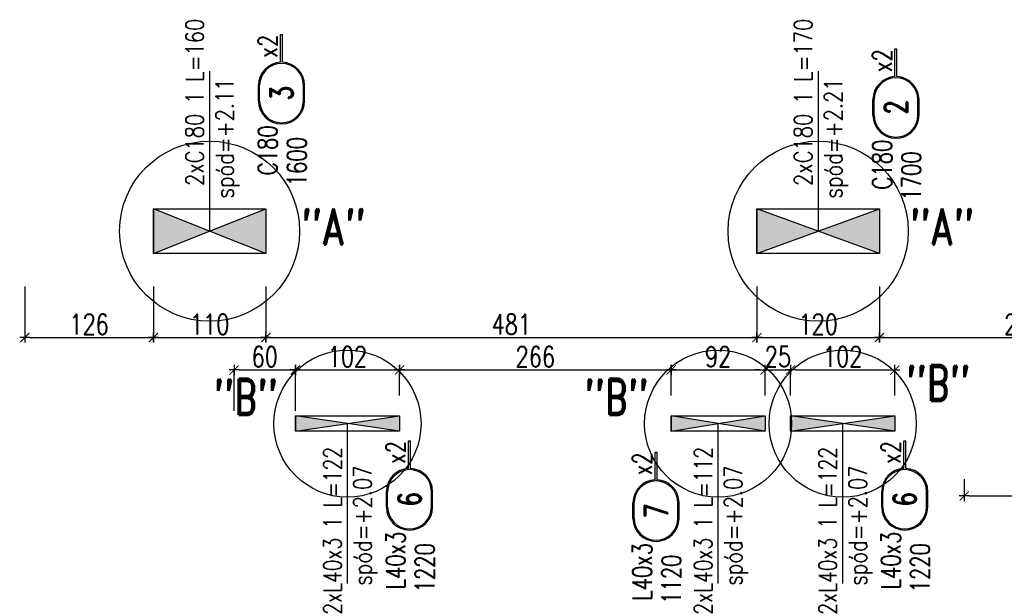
# Model space of a CAD drawing. Header units: millimetres. Extents: x 136919 to 160325, y -19528 to -8134.
# Tile 10 of 22: x 141996 to 142960, y -10537 to -9972. Entities that reach past the tile are written whole.
import ezdxf
from ezdxf.enums import TextEntityAlignment as Align

# ---------------------------------------------------------------- set-up
doc = ezdxf.new("R2010")
doc.units = ezdxf.units.MM
doc.header["$LTSCALE"] = 0.1
for name, color, linetype in [('tkd_detale', 61, 'Continuous'), ('tkd_nadproże_opis', 7, 'Continuous'), ('tkd_otwory_SC', 33, 'Continuous'), ('tkd_solid_ot_SC', 253, 'Continuous'), ('tkd_stal_opis', 33, 'Continuous'), ('tkd_wym', 1, 'Continuous'), ('tkd_zliczacz', 8, 'Continuous')]:
    doc.layers.add(name, color=color, linetype=linetype)
doc.styles.add('TKD_1TXT', font='simplex.shx', dxfattribs={"width": 0.75, "height": 0.25})
doc.styles.add('TKD_2TXT', font='romand.shx', dxfattribs={"width": 0.75, "height": 0.25})
doc.styles.add('TKD_stal', font='simplex.shx', dxfattribs={"width": 0.75, "height": 0.25, "bigfont": 'bigfont.shx'})
doc.styles.add('tkd_txt0', font='simplex.shx', dxfattribs={"width": 0.75})
doc.styles.add('TXT25', font='simplex.shx', dxfattribs={"width": 0.8})
doc.dimstyles.new('tkd_1-100cm[cm]', dxfattribs={"dimtxt": 20, "dimasz": 5, "dimexe": 0, "dimexo": 20, "dimgap": 3, "dimtad": 1, "dimdec": 1, "dimrnd": 0.5, "dimtxsty": 'tkd_txt0', "dimblk": 'tkd_dim_arrow', "dimcen": 2.5, "dimclrd": 1, "dimclrt": 7, "dimadec": 0, "dimazin": 0, "dimtfac": 1, "dimtdec": 1, "dimtix": 1, "dimtmove": 1, "dimatfit": 3, "dimfxl": 50, "dimfxlon": 1, "dimtvp": 0.02, "dimarcsym": 0})

# ---------------------------------------------------------------- blocks, each defined once
blk = doc.blocks.new('tkd_nadproże_opis')
at = {"color": 1}
blk.add_line((2.239, 0), (0, 0), dxfattribs=at)
at = {"color": 7, "style": 'TXT25', "width": 0.8}
blk.add_attdef('%%RS=', text='', height=0.25, dxfattribs=at).set_placement((1.093, 0.186), align=Align.MIDDLE_RIGHT)
blk.add_attdef('+10.00', text='', height=0.25, dxfattribs=at).set_placement((1.154, 0.186), align=Align.MIDDLE_LEFT)
blk = doc.blocks.new('tkd_stal_wykaz_new')
for p, q in [((0.301, 0.301), (0.504, 0.301)), ((0.301, 0.286), (0.504, 0.286)), ((0.806, 0.013), (1.166, 0.013)), ((1.166, 0.013), (1.166, -0.013)), ((0.806, -0.013), (1.166, -0.013)), ((0.301, -0.286), (0.504, -0.286)), ((0.301, -0.301), (0.504, -0.301))]:
    blk.add_line(p, q)
for centre, radius, start, end in [((0.301, 0), 0.301, 90, 270), ((0.301, 0), 0.286, 90, 270), ((0.504, 0), 0.301, 2.3881, 90), ((0.504, 0), 0.286, 270, 90), ((0.504, 0), 0.301, 270, 357.6119)]:
    blk.add_arc(centre, radius, start, end)
at = {"color": 7, "style": 'TKD_stal', "width": 0.75}
for tag, p in [('PROFIL', (-0.019, 0.056)), ('DŁUGOŚĆ', (-0.171, -0.325))]:
    blk.add_attdef(tag, text='', height=0.25, dxfattribs=at).set_placement(p, align=Align.RIGHT)
blk.add_attdef('OPIS_DODATKOWY', (0.866, 0.056), '', height=0.25, dxfattribs=at)
at = {"color": 2, "style": 'TKD_2TXT', "width": 0.75}
blk.add_attdef('1', text='', height=0.3, dxfattribs=at).set_placement((0.403, 0), align=Align.MIDDLE_CENTER)
at = {"color": 6, "style": 'TKD_stal', "width": 0.75}
blk.add_attdef('UWAGI', text='', height=0.175, dxfattribs=at).set_placement((-0.285, -0.569), align=Align.RIGHT)
at = {"color": 7, "style": 'TKD_stal', "width": 0.75, "flags": 1}
for tag, p in [('STAL', (-0.585, -0.925)), ('SZTUK', (-0.628, -1.283)), ('MASA_JEDN', (-0.628, -1.667)), ('POW_MAL', (-0.628, -2.054)), ('KOMENTARZ', (-0.628, -2.387))]:
    blk.add_attdef(tag, text='', height=0.25, dxfattribs=at).set_placement(p, align=Align.CENTER)
blk = doc.blocks.new('tkd_dim_arrow')
for p, q in [((-1, 0), (1, 0)), ((0, -1), (0, 1))]:
    blk.add_line(p, q)
at = {"const_width": 0.2}
blk.add_lwpolyline([(-0.9, -0.9), (0.9, 0.9)], dxfattribs=at)
blk = doc.blocks.new('*D2552')
at = {"layer": 'DEFPOINTS', "color": 0, "transparency": 16777216}
for p in [(142001.07, -10201.1), (142127.07, -10201.1), (142127.07, -10283.25)]:
    blk.add_point(p, dxfattribs=at)
at = {"layer": 'tkd_wym', "color": 0, "lineweight": -2, "transparency": 16777216}
for p, q in [((142001.07, -10233.25), (142001.07, -10283.25)), ((142127.07, -10233.25), (142127.07, -10283.25))]:
    blk.add_line(p, q, dxfattribs=at)
at = {"layer": 'tkd_wym', "color": 1, "lineweight": -2, "transparency": 16777216}
blk.add_line((142006.07, -10283.25), (142122.07, -10283.25), dxfattribs=at)
at = {"layer": 'tkd_wym', "color": 1, "lineweight": -2, "transparency": 16777216, "xscale": 5, "yscale": 5, "zscale": 5, "rotation": 180}
blk.add_blockref('tkd_dim_arrow', (142001.07, -10283.25), dxfattribs=at)
at = {"layer": 'tkd_wym', "color": 1, "lineweight": -2, "transparency": 16777216, "xscale": 5, "yscale": 5, "zscale": 5}
blk.add_blockref('tkd_dim_arrow', (142127.07, -10283.25), dxfattribs=at)
at = {"layer": 'tkd_wym', "color": 7, "transparency": 16777216, "insert": (142064.07, -10270.25), "char_height": 20, "attachment_point": 5, "style": 'tkd_txt0'}
blk.add_mtext('126', dxfattribs=at)
blk = doc.blocks.new('*D2553')
at = {"layer": 'DEFPOINTS', "color": 0, "transparency": 16777216}
for p in [(142127.07, -10201.1), (142237.07, -10201.1), (142237.07, -10283.25)]:
    blk.add_point(p, dxfattribs=at)
at = {"layer": 'tkd_wym', "color": 0, "lineweight": -2, "transparency": 16777216}
for p, q in [((142127.07, -10233.25), (142127.07, -10283.25)), ((142237.07, -10233.25), (142237.07, -10283.25))]:
    blk.add_line(p, q, dxfattribs=at)
at = {"layer": 'tkd_wym', "color": 1, "lineweight": -2, "transparency": 16777216}
blk.add_line((142132.07, -10283.25), (142232.07, -10283.25), dxfattribs=at)
at = {"layer": 'tkd_wym', "color": 1, "lineweight": -2, "transparency": 16777216, "xscale": 5, "yscale": 5, "zscale": 5, "rotation": 180}
blk.add_blockref('tkd_dim_arrow', (142127.07, -10283.25), dxfattribs=at)
at = {"layer": 'tkd_wym', "color": 1, "lineweight": -2, "transparency": 16777216, "xscale": 5, "yscale": 5, "zscale": 5}
blk.add_blockref('tkd_dim_arrow', (142237.07, -10283.25), dxfattribs=at)
at = {"layer": 'tkd_wym', "color": 7, "transparency": 16777216, "insert": (142182.07, -10270.25), "char_height": 20, "attachment_point": 5, "style": 'tkd_txt0'}
blk.add_mtext('110', dxfattribs=at)
blk = doc.blocks.new('*D2554')
at = {"layer": 'DEFPOINTS', "color": 0, "transparency": 16777216}
for p in [(142237.07, -10201.1), (142718.07, -10201.1), (142718.07, -10283.25)]:
    blk.add_point(p, dxfattribs=at)
at = {"layer": 'tkd_wym', "color": 0, "lineweight": -2, "transparency": 16777216}
for p, q in [((142237.07, -10233.25), (142237.07, -10283.25)), ((142718.07, -10233.25), (142718.07, -10283.25))]:
    blk.add_line(p, q, dxfattribs=at)
at = {"layer": 'tkd_wym', "color": 1, "lineweight": -2, "transparency": 16777216}
blk.add_line((142242.07, -10283.25), (142713.07, -10283.25), dxfattribs=at)
at = {"layer": 'tkd_wym', "color": 1, "lineweight": -2, "transparency": 16777216, "xscale": 5, "yscale": 5, "zscale": 5, "rotation": 180}
blk.add_blockref('tkd_dim_arrow', (142237.07, -10283.25), dxfattribs=at)
at = {"layer": 'tkd_wym', "color": 1, "lineweight": -2, "transparency": 16777216, "xscale": 5, "yscale": 5, "zscale": 5}
blk.add_blockref('tkd_dim_arrow', (142718.07, -10283.25), dxfattribs=at)
at = {"layer": 'tkd_wym', "color": 7, "transparency": 16777216, "insert": (142477.57, -10270.25), "char_height": 20, "attachment_point": 5, "style": 'tkd_txt0'}
blk.add_mtext('481', dxfattribs=at)
blk = doc.blocks.new('*D2555')
at = {"layer": 'DEFPOINTS', "color": 0, "transparency": 16777216}
for p in [(142718.07, -10201.1), (142838.07, -10201.1), (142838.07, -10283.25)]:
    blk.add_point(p, dxfattribs=at)
at = {"layer": 'tkd_wym', "color": 0, "lineweight": -2, "transparency": 16777216}
for p, q in [((142718.07, -10233.25), (142718.07, -10283.25)), ((142838.07, -10233.25), (142838.07, -10283.25))]:
    blk.add_line(p, q, dxfattribs=at)
at = {"layer": 'tkd_wym', "color": 1, "lineweight": -2, "transparency": 16777216}
blk.add_line((142723.07, -10283.25), (142833.07, -10283.25), dxfattribs=at)
at = {"layer": 'tkd_wym', "color": 1, "lineweight": -2, "transparency": 16777216, "xscale": 5, "yscale": 5, "zscale": 5, "rotation": 180}
blk.add_blockref('tkd_dim_arrow', (142718.07, -10283.25), dxfattribs=at)
at = {"layer": 'tkd_wym', "color": 1, "lineweight": -2, "transparency": 16777216, "xscale": 5, "yscale": 5, "zscale": 5}
blk.add_blockref('tkd_dim_arrow', (142838.07, -10283.25), dxfattribs=at)
at = {"layer": 'tkd_wym', "color": 7, "transparency": 16777216, "insert": (142778.07, -10270.25), "char_height": 20, "attachment_point": 5, "style": 'tkd_txt0'}
blk.add_mtext('120', dxfattribs=at)
blk = doc.blocks.new('*D2556')
at = {"layer": 'DEFPOINTS', "color": 0, "transparency": 16777216}
for p in [(142838.07, -10201.1), (143121.07, -10201.1), (143121.07, -10283.25)]:
    blk.add_point(p, dxfattribs=at)
at = {"layer": 'tkd_wym', "color": 0, "lineweight": -2, "transparency": 16777216}
for p, q in [((142838.07, -10233.25), (142838.07, -10283.25)), ((143121.07, -10233.25), (143121.07, -10283.25))]:
    blk.add_line(p, q, dxfattribs=at)
at = {"layer": 'tkd_wym', "color": 1, "lineweight": -2, "transparency": 16777216}
blk.add_line((142843.07, -10283.25), (143116.07, -10283.25), dxfattribs=at)
at = {"layer": 'tkd_wym', "color": 1, "lineweight": -2, "transparency": 16777216, "xscale": 5, "yscale": 5, "zscale": 5, "rotation": 180}
blk.add_blockref('tkd_dim_arrow', (142838.07, -10283.25), dxfattribs=at)
at = {"layer": 'tkd_wym', "color": 1, "lineweight": -2, "transparency": 16777216, "xscale": 5, "yscale": 5, "zscale": 5}
blk.add_blockref('tkd_dim_arrow', (143121.07, -10283.25), dxfattribs=at)
at = {"layer": 'tkd_wym', "color": 7, "transparency": 16777216, "insert": (142979.57, -10270.25), "char_height": 20, "attachment_point": 5, "style": 'tkd_txt0'}
blk.add_mtext('283', dxfattribs=at)
blk = doc.blocks.new('*D2563')
at = {"layer": 'DEFPOINTS', "color": 0, "transparency": 16777216}
for p in [(142266.07, -10315.05), (142206.07, -10375.1), (142266.07, -10375.1)]:
    blk.add_point(p, dxfattribs=at)
at = {"layer": 'tkd_wym', "color": 0, "lineweight": -2, "transparency": 16777216}
for p, q in [((142206.07, -10355.1), (142206.07, -10315.05)), ((142266.07, -10355.1), (142266.07, -10315.05))]:
    blk.add_line(p, q, dxfattribs=at)
at = {"layer": 'tkd_wym', "color": 1, "lineweight": -2, "transparency": 16777216}
blk.add_line((142211.07, -10315.05), (142261.07, -10315.05), dxfattribs=at)
at = {"layer": 'tkd_wym', "color": 1, "lineweight": -2, "transparency": 16777216, "xscale": 5, "yscale": 5, "zscale": 5, "rotation": 180}
blk.add_blockref('tkd_dim_arrow', (142206.07, -10315.05), dxfattribs=at)
at = {"layer": 'tkd_wym', "color": 1, "lineweight": -2, "transparency": 16777216, "xscale": 5, "yscale": 5, "zscale": 5}
blk.add_blockref('tkd_dim_arrow', (142266.07, -10315.05), dxfattribs=at)
at = {"layer": 'tkd_wym', "color": 7, "transparency": 16777216, "insert": (142236.07, -10302.05), "char_height": 20, "attachment_point": 5, "style": 'tkd_txt0'}
blk.add_mtext('60', dxfattribs=at)
blk = doc.blocks.new('*D2564')
at = {"layer": 'DEFPOINTS', "color": 0, "transparency": 16777216}
for p in [(142368.07, -10315.05), (142368.07, -10360.1), (142266.07, -10375.1)]:
    blk.add_point(p, dxfattribs=at)
at = {"layer": 'tkd_wym', "color": 0, "lineweight": -2, "transparency": 16777216}
for p, q in [((142266.07, -10355.1), (142266.07, -10315.05)), ((142368.07, -10340.1), (142368.07, -10315.05))]:
    blk.add_line(p, q, dxfattribs=at)
at = {"layer": 'tkd_wym', "color": 1, "lineweight": -2, "transparency": 16777216}
blk.add_line((142271.07, -10315.05), (142363.07, -10315.05), dxfattribs=at)
at = {"layer": 'tkd_wym', "color": 1, "lineweight": -2, "transparency": 16777216, "xscale": 5, "yscale": 5, "zscale": 5, "rotation": 180}
blk.add_blockref('tkd_dim_arrow', (142266.07, -10315.05), dxfattribs=at)
at = {"layer": 'tkd_wym', "color": 1, "lineweight": -2, "transparency": 16777216, "xscale": 5, "yscale": 5, "zscale": 5}
blk.add_blockref('tkd_dim_arrow', (142368.07, -10315.05), dxfattribs=at)
at = {"layer": 'tkd_wym', "color": 7, "transparency": 16777216, "insert": (142317.07, -10302.05), "char_height": 20, "attachment_point": 5, "style": 'tkd_txt0'}
blk.add_mtext('102', dxfattribs=at)
blk = doc.blocks.new('*D2565')
at = {"layer": 'DEFPOINTS', "color": 0, "transparency": 16777216}
for p in [(142634.07, -10315.05), (142368.07, -10360.1), (142634.07, -10360.1)]:
    blk.add_point(p, dxfattribs=at)
at = {"layer": 'tkd_wym', "color": 0, "lineweight": -2, "transparency": 16777216}
for p, q in [((142368.07, -10340.1), (142368.07, -10315.05)), ((142634.07, -10340.1), (142634.07, -10315.05))]:
    blk.add_line(p, q, dxfattribs=at)
at = {"layer": 'tkd_wym', "color": 1, "lineweight": -2, "transparency": 16777216}
blk.add_line((142373.07, -10315.05), (142629.07, -10315.05), dxfattribs=at)
at = {"layer": 'tkd_wym', "color": 1, "lineweight": -2, "transparency": 16777216, "xscale": 5, "yscale": 5, "zscale": 5, "rotation": 180}
blk.add_blockref('tkd_dim_arrow', (142368.07, -10315.05), dxfattribs=at)
at = {"layer": 'tkd_wym', "color": 1, "lineweight": -2, "transparency": 16777216, "xscale": 5, "yscale": 5, "zscale": 5}
blk.add_blockref('tkd_dim_arrow', (142634.07, -10315.05), dxfattribs=at)
at = {"layer": 'tkd_wym', "color": 7, "transparency": 16777216, "insert": (142501.07, -10302.05), "char_height": 20, "attachment_point": 5, "style": 'tkd_txt0'}
blk.add_mtext('266', dxfattribs=at)
blk = doc.blocks.new('*D2566')
at = {"layer": 'DEFPOINTS', "color": 0, "transparency": 16777216}
for p in [(142726.07, -10315.05), (142634.07, -10360.1), (142726.07, -10360.1)]:
    blk.add_point(p, dxfattribs=at)
at = {"layer": 'tkd_wym', "color": 0, "lineweight": -2, "transparency": 16777216}
for p, q in [((142634.07, -10340.1), (142634.07, -10315.05)), ((142726.07, -10340.1), (142726.07, -10315.05))]:
    blk.add_line(p, q, dxfattribs=at)
at = {"layer": 'tkd_wym', "color": 1, "lineweight": -2, "transparency": 16777216}
blk.add_line((142639.07, -10315.05), (142721.07, -10315.05), dxfattribs=at)
at = {"layer": 'tkd_wym', "color": 1, "lineweight": -2, "transparency": 16777216, "xscale": 5, "yscale": 5, "zscale": 5, "rotation": 180}
blk.add_blockref('tkd_dim_arrow', (142634.07, -10315.05), dxfattribs=at)
at = {"layer": 'tkd_wym', "color": 1, "lineweight": -2, "transparency": 16777216, "xscale": 5, "yscale": 5, "zscale": 5}
blk.add_blockref('tkd_dim_arrow', (142726.07, -10315.05), dxfattribs=at)
at = {"layer": 'tkd_wym', "color": 7, "transparency": 16777216, "insert": (142680.07, -10302.05), "char_height": 20, "attachment_point": 5, "style": 'tkd_txt0'}
blk.add_mtext('92', dxfattribs=at)
blk = doc.blocks.new('*D2567')
at = {"layer": 'DEFPOINTS', "color": 0, "transparency": 16777216}
for p in [(142751.07, -10315.05), (142726.07, -10360.1), (142751.07, -10360.1)]:
    blk.add_point(p, dxfattribs=at)
at = {"layer": 'tkd_wym', "color": 1, "lineweight": -2, "transparency": 16777216}
for p, q in [((142721.07, -10315.05), (142716.07, -10315.05)), ((142726.07, -10315.05), (142751.07, -10315.05)), ((142756.07, -10315.05), (142761.07, -10315.05))]:
    blk.add_line(p, q, dxfattribs=at)
at = {"layer": 'tkd_wym', "color": 0, "lineweight": -2, "transparency": 16777216}
for p, q in [((142726.07, -10340.1), (142726.07, -10315.05)), ((142751.07, -10340.1), (142751.07, -10315.05))]:
    blk.add_line(p, q, dxfattribs=at)
at = {"layer": 'tkd_wym', "color": 1, "lineweight": -2, "transparency": 16777216, "xscale": 5, "yscale": 5, "zscale": 5}
blk.add_blockref('tkd_dim_arrow', (142726.07, -10315.05), dxfattribs=at)
at = {"layer": 'tkd_wym', "color": 1, "lineweight": -2, "transparency": 16777216, "xscale": 5, "yscale": 5, "zscale": 5, "rotation": 180}
blk.add_blockref('tkd_dim_arrow', (142751.07, -10315.05), dxfattribs=at)
at = {"layer": 'tkd_wym', "color": 7, "transparency": 16777216, "insert": (142738.57, -10302.05), "char_height": 20, "attachment_point": 5, "style": 'tkd_txt0'}
blk.add_mtext('25', dxfattribs=at)
blk = doc.blocks.new('*D2568')
at = {"layer": 'DEFPOINTS', "color": 0, "transparency": 16777216}
for p in [(142853.07, -10315.05), (142751.07, -10360.1), (142853.07, -10360.1)]:
    blk.add_point(p, dxfattribs=at)
at = {"layer": 'tkd_wym', "color": 0, "lineweight": -2, "transparency": 16777216}
for p, q in [((142751.07, -10340.1), (142751.07, -10315.05)), ((142853.07, -10340.1), (142853.07, -10315.05))]:
    blk.add_line(p, q, dxfattribs=at)
at = {"layer": 'tkd_wym', "color": 1, "lineweight": -2, "transparency": 16777216}
blk.add_line((142756.07, -10315.05), (142848.07, -10315.05), dxfattribs=at)
at = {"layer": 'tkd_wym', "color": 1, "lineweight": -2, "transparency": 16777216, "xscale": 5, "yscale": 5, "zscale": 5, "rotation": 180}
blk.add_blockref('tkd_dim_arrow', (142751.07, -10315.05), dxfattribs=at)
at = {"layer": 'tkd_wym', "color": 1, "lineweight": -2, "transparency": 16777216, "xscale": 5, "yscale": 5, "zscale": 5}
blk.add_blockref('tkd_dim_arrow', (142853.07, -10315.05), dxfattribs=at)
at = {"layer": 'tkd_wym', "color": 7, "transparency": 16777216, "insert": (142802.07, -10302.05), "char_height": 20, "attachment_point": 5, "style": 'tkd_txt0'}
blk.add_mtext('102', dxfattribs=at)
blk = doc.blocks.new('*D2569')
at = {"layer": 'DEFPOINTS', "color": 0, "transparency": 16777216}
for p in [(142921.07, -10402.1), (143144.07, -10402.1), (143144.07, -10438.45)]:
    blk.add_point(p, dxfattribs=at)
at = {"layer": 'tkd_wym', "color": 0, "lineweight": -2, "transparency": 16777216}
for p, q in [((142921.07, -10422.1), (142921.07, -10438.45)), ((143144.07, -10422.1), (143144.07, -10438.45))]:
    blk.add_line(p, q, dxfattribs=at)
at = {"layer": 'tkd_wym', "color": 1, "lineweight": -2, "transparency": 16777216}
blk.add_line((142926.07, -10438.45), (143139.07, -10438.45), dxfattribs=at)
at = {"layer": 'tkd_wym', "color": 1, "lineweight": -2, "transparency": 16777216, "xscale": 5, "yscale": 5, "zscale": 5, "rotation": 180}
blk.add_blockref('tkd_dim_arrow', (142921.07, -10438.45), dxfattribs=at)
at = {"layer": 'tkd_wym', "color": 1, "lineweight": -2, "transparency": 16777216, "xscale": 5, "yscale": 5, "zscale": 5}
blk.add_blockref('tkd_dim_arrow', (143144.07, -10438.45), dxfattribs=at)
at = {"layer": 'tkd_wym', "color": 7, "transparency": 16777216, "insert": (143032.57, -10425.45), "char_height": 20, "attachment_point": 5, "style": 'tkd_txt0'}
blk.add_mtext('223', dxfattribs=at)
blk = doc.blocks.new('tkd_zliczacz')
at = {"color": 2, "style": 'TKD_2TXT', "width": 0.75}
blk.add_attdef('NAZWA', text='', height=0.35, dxfattribs=at).set_placement((0.0333, 0.4633), align=Align.CENTER)
at = {"color": 7, "style": 'TKD_1TXT', "width": 0.75}
blk.add_attdef('UWAGA', text='', height=0.25, dxfattribs=at).set_placement((0.0333, 0.0199), align=Align.CENTER)
at = {"color": 7, "style": 'TKD_1TXT', "width": 0.75, "flags": 1}
blk.add_attdef('SZTUK', text='', height=0.25, dxfattribs=at).set_placement((0.0333, -0.3342), align=Align.CENTER)

msp = doc.modelspace()

# ---------------------------------------------------------------- hatches: boundary and pattern name
at = {"layer": 'tkd_solid_ot_SC'}
h = msp.add_hatch(color=256, dxfattribs=at)
h.dxf.hatch_style = 1
h.paths.add_polyline_path([(142127.07, -10157.1), (142127.07, -10201.1), (142182.07, -10179.1)])
h = msp.add_hatch(color=256, dxfattribs=at)
h.dxf.hatch_style = 1
h.paths.add_polyline_path([(142237.07, -10157.1), (142237.07, -10201.1), (142182.07, -10179.1)])
h = msp.add_hatch(color=256, dxfattribs=at)
h.dxf.hatch_style = 1
h.paths.add_polyline_path([(142718.07, -10157.1), (142718.07, -10201.1), (142778.07, -10179.1)])
h = msp.add_hatch(color=256, dxfattribs=at)
h.dxf.hatch_style = 1
h.paths.add_polyline_path([(142838.07, -10157.1), (142838.07, -10201.1), (142778.07, -10179.1)])
h = msp.add_hatch(color=256, dxfattribs=at)
h.dxf.hatch_style = 1
h.paths.add_polyline_path([(142266.07, -10360.1), (142266.07, -10375.1), (142317.07, -10367.6)])
h = msp.add_hatch(color=256, dxfattribs=at)
h.dxf.hatch_style = 1
h.paths.add_polyline_path([(142368.07, -10360.1), (142368.07, -10375.1), (142317.07, -10367.6)])
h = msp.add_hatch(color=256, dxfattribs=at)
h.dxf.hatch_style = 1
h.paths.add_polyline_path([(142634.07, -10360.1), (142634.07, -10375.1), (142680.07, -10367.6)])
h = msp.add_hatch(color=256, dxfattribs=at)
h.dxf.hatch_style = 1
h.paths.add_polyline_path([(142726.07, -10360.1), (142726.07, -10375.1), (142680.07, -10367.6)])
h = msp.add_hatch(color=256, dxfattribs=at)
h.dxf.hatch_style = 1
h.paths.add_polyline_path([(142751.07, -10360.1), (142751.07, -10375.1), (142802.07, -10367.6)])
h = msp.add_hatch(color=256, dxfattribs=at)
h.dxf.hatch_style = 1
h.paths.add_polyline_path([(142853.07, -10360.1), (142853.07, -10375.1), (142802.07, -10367.6)])

# ---------------------------------------------------------------- linework, layer by layer
at = {"layer": 'tkd_detale'}
for centre, radius in [((142182.07, -10179.1), 88.15), ((142778.07, -10179.1), 88.15), ((142317.07, -10367.6), 72.03), ((142680.07, -10367.6), 72.03), ((142802.07, -10367.6), 72.03)]:
    msp.add_circle(centre, radius, dxfattribs=at)
at = {"layer": 'tkd_otwory_SC'}
for points in [[(142127.07, -10157.1), (142237.07, -10157.1), (142237.07, -10201.1), (142127.07, -10201.1), (142127.07, -10157.1)], [(142127.07, -10157.1), (142127.07, -10201.1), (142182.07, -10179.1), (142127.07, -10157.1)], [(142237.07, -10157.1), (142237.07, -10201.1), (142182.07, -10179.1), (142237.07, -10157.1)], [(142718.07, -10157.1), (142838.07, -10157.1), (142838.07, -10201.1), (142718.07, -10201.1), (142718.07, -10157.1)], [(142718.07, -10157.1), (142718.07, -10201.1), (142778.07, -10179.1), (142718.07, -10157.1)], [(142838.07, -10157.1), (142838.07, -10201.1), (142778.07, -10179.1), (142838.07, -10157.1)], [(142266.07, -10360.1), (142368.07, -10360.1), (142368.07, -10375.1), (142266.07, -10375.1), (142266.07, -10360.1)], [(142266.07, -10360.1), (142266.07, -10375.1), (142317.07, -10367.6), (142266.07, -10360.1)], [(142368.07, -10360.1), (142368.07, -10375.1), (142317.07, -10367.6), (142368.07, -10360.1)], [(142634.07, -10360.1), (142726.07, -10360.1), (142726.07, -10375.1), (142634.07, -10375.1), (142634.07, -10360.1)], [(142634.07, -10360.1), (142634.07, -10375.1), (142680.07, -10367.6), (142634.07, -10360.1)], [(142726.07, -10360.1), (142726.07, -10375.1), (142680.07, -10367.6), (142726.07, -10360.1)], [(142751.07, -10360.1), (142853.07, -10360.1), (142853.07, -10375.1), (142751.07, -10375.1), (142751.07, -10360.1)], [(142751.07, -10360.1), (142751.07, -10375.1), (142802.07, -10367.6), (142751.07, -10360.1)], [(142853.07, -10360.1), (142853.07, -10375.1), (142802.07, -10367.6), (142853.07, -10360.1)]]:
    msp.add_lwpolyline(points, dxfattribs=at)

# ---------------------------------------------------------------- block references
at = {"layer": 'tkd_nadproże_opis'}
ref = msp.add_blockref('tkd_nadproże_opis', (142182.07, -10179.1), dxfattribs=dict(at, xscale=70.00000000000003, yscale=70.00000000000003, zscale=70.00000000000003, rotation=90))
ref.add_attrib('+10.00', 'spód=+2.11', dxfattribs={"layer": '0', "color": 7, "height": 17.5, "rotation": 90, "style": 'TXT25', "width": 0.8}).set_placement((142196.82, -10147.1), align=Align.MIDDLE_LEFT)
ref.add_attrib('%%RS=', '2xC180 1 L=160', dxfattribs={"layer": '0', "color": 7, "height": 17.5, "rotation": 90, "style": 'TXT25', "width": 0.8}).set_placement((142167.38, -9971), align=Align.MIDDLE_RIGHT)
ref = msp.add_blockref('tkd_nadproże_opis', (142778.07, -10179.1), dxfattribs=dict(at, xscale=70.00000000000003, yscale=70.00000000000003, zscale=70.00000000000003, rotation=90))
ref.add_attrib('+10.00', 'spód=+2.21', dxfattribs={"layer": '0', "color": 7, "height": 17.5, "rotation": 90, "style": 'TXT25', "width": 0.8}).set_placement((142792.82, -10147.1), align=Align.MIDDLE_LEFT)
ref.add_attrib('%%RS=', '2xC180 1 L=170', dxfattribs={"layer": '0', "color": 7, "height": 17.5, "rotation": 90, "style": 'TXT25', "width": 0.8}).set_placement((142763.38, -9971), align=Align.MIDDLE_RIGHT)
ref = msp.add_blockref('tkd_nadproże_opis', (142317.07, -10367.6), dxfattribs=dict(at, xscale=-70.00000000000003, yscale=70.00000000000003, zscale=70.00000000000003, rotation=90))
ref.add_attrib('+10.00', 'spód=+2.07', dxfattribs={"layer": '0', "color": 7, "height": 17.5, "rotation": 90, "style": 'TXT25', "width": 0.8}).set_placement((142331.82, -10526.26), align=Align.MIDDLE_LEFT)
ref.add_attrib('%%RS=', '2xL40x3 1 L=122', dxfattribs={"layer": '0', "color": 7, "height": 17.5, "rotation": 90, "style": 'TXT25', "width": 0.8}).set_placement((142302.38, -10390.36), align=Align.MIDDLE_RIGHT)
ref = msp.add_blockref('tkd_nadproże_opis', (142680.07, -10367.6), dxfattribs=dict(at, xscale=-70.00000000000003, yscale=70.00000000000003, zscale=70.00000000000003, rotation=90))
ref.add_attrib('+10.00', 'spód=+2.07', dxfattribs={"layer": '0', "color": 7, "height": 17.5, "rotation": 90, "style": 'TXT25', "width": 0.8}).set_placement((142694.82, -10526.26), align=Align.MIDDLE_LEFT)
ref.add_attrib('%%RS=', '2xL40x3 1 L=112', dxfattribs={"layer": '0', "color": 7, "height": 17.5, "rotation": 90, "style": 'TXT25', "width": 0.8}).set_placement((142665.38, -10390.36), align=Align.MIDDLE_RIGHT)
ref = msp.add_blockref('tkd_nadproże_opis', (142802.07, -10367.6), dxfattribs=dict(at, xscale=-70.00000000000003, yscale=70.00000000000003, zscale=70.00000000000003, rotation=90))
ref.add_attrib('+10.00', 'spód=+2.07', dxfattribs={"layer": '0', "color": 7, "height": 17.5, "rotation": 90, "style": 'TXT25', "width": 0.8}).set_placement((142816.82, -10526.26), align=Align.MIDDLE_LEFT)
ref.add_attrib('%%RS=', '2xL40x3 1 L=122', dxfattribs={"layer": '0', "color": 7, "height": 17.5, "rotation": 90, "style": 'TXT25', "width": 0.8}).set_placement((142787.38, -10390.36), align=Align.MIDDLE_RIGHT)
at = {"layer": 'tkd_stal_opis', "xscale": 75, "yscale": 75, "zscale": 75, "rotation": 90}
for p, values in [((142252.5, -10074), {'PROFIL': 'C180', '1': '3', 'DŁUGOŚĆ': '1600', 'OPIS_DODATKOWY': 'x2'}), ((142854.26, -10088.06), {'PROFIL': 'C180', '1': '2', 'DŁUGOŚĆ': '1700', 'OPIS_DODATKOWY': 'x2'}), ((142377.85, -10471.88), {'PROFIL': 'L40x3', '1': '6', 'DŁUGOŚĆ': '1220', 'OPIS_DODATKOWY': 'x2'}), ((142862.85, -10471.88), {'PROFIL': 'L40x3', '1': '6', 'DŁUGOŚĆ': '1220', 'OPIS_DODATKOWY': 'x2'}), ((142619.27, -10483), {'PROFIL': 'L40x3', '1': '7', 'DŁUGOŚĆ': '1120', 'OPIS_DODATKOWY': 'x2'})]:
    msp.add_blockref('tkd_stal_wykaz_new', p, dxfattribs=at).add_auto_attribs(values)
at = {"layer": 'tkd_zliczacz'}
ref = msp.add_blockref('tkd_zliczacz', (142300.02, -10238.36), dxfattribs=dict(at, xscale=100, yscale=100, zscale=100))
ref.add_attrib('NAZWA', '"A"', dxfattribs={"layer": '0', "color": 2, "height": 35, "style": 'TKD_2TXT', "width": 0.75}).set_placement((142303.34, -10192.03), align=Align.CENTER)
ref = msp.add_blockref('tkd_zliczacz', (142896.02, -10238.36), dxfattribs=dict(at, xscale=100, yscale=100, zscale=100))
ref.add_attrib('NAZWA', '"A"', dxfattribs={"layer": '0', "color": 2, "height": 35, "style": 'TKD_2TXT', "width": 0.75}).set_placement((142899.34, -10192.03), align=Align.CENTER)
ref = msp.add_blockref('tkd_zliczacz', (142892.3, -10391.63), dxfattribs=dict(at, xscale=100, yscale=100, zscale=100))
ref.add_attrib('NAZWA', '"B"', dxfattribs={"layer": '0', "color": 2, "height": 35, "style": 'TKD_2TXT', "width": 0.75}).set_placement((142895.62, -10345.29), align=Align.CENTER)
ref = msp.add_blockref('tkd_zliczacz', (142214.1, -10405.2), dxfattribs=dict(at, xscale=100, yscale=100, zscale=100))
ref.add_attrib('NAZWA', '"B"', dxfattribs={"layer": '0', "color": 2, "height": 35, "style": 'TKD_2TXT', "width": 0.75}).set_placement((142217.42, -10358.87), align=Align.CENTER)
ref = msp.add_blockref('tkd_zliczacz', (142577.1, -10405.2), dxfattribs=dict(at, xscale=100, yscale=100, zscale=100))
ref.add_attrib('NAZWA', '"B"', dxfattribs={"layer": '0', "color": 2, "height": 35, "style": 'TKD_2TXT', "width": 0.75}).set_placement((142580.42, -10358.87), align=Align.CENTER)

# ---------------------------------------------------------------- dimensions: what is measured, and where the dimension line sits
at = {"layer": 'tkd_wym'}
for base, p1, p2, picture, middle in [((142127.07, -10283.25), (142001.07, -10201.1), (142127.07, -10201.1), '*D2552', (142064.07, -10270.25)), ((142237.07, -10283.25), (142127.07, -10201.1), (142237.07, -10201.1), '*D2553', (142182.07, -10270.25)), ((142718.07, -10283.25), (142237.07, -10201.1), (142718.07, -10201.1), '*D2554', (142477.57, -10270.25)), ((142838.07, -10283.25), (142718.07, -10201.1), (142838.07, -10201.1), '*D2555', (142778.07, -10270.25)), ((143121.07, -10283.25), (142838.07, -10201.1), (143121.07, -10201.1), '*D2556', (142979.57, -10270.25)), ((142266.07, -10315.05), (142206.07, -10375.1), (142266.07, -10375.1), '*D2563', (142236.07, -10302.05)), ((142368.07, -10315.05), (142266.07, -10375.1), (142368.07, -10360.1), '*D2564', (142317.07, -10302.05)), ((142634.07, -10315.05), (142368.07, -10360.1), (142634.07, -10360.1), '*D2565', (142501.07, -10302.05)), ((142726.07, -10315.05), (142634.07, -10360.1), (142726.07, -10360.1), '*D2566', (142680.07, -10302.05)), ((142751.07, -10315.05), (142726.07, -10360.1), (142751.07, -10360.1), '*D2567', (142738.57, -10302.05)), ((142853.07, -10315.05), (142751.07, -10360.1), (142853.07, -10360.1), '*D2568', (142802.07, -10302.05)), ((143144.07, -10438.45), (142921.07, -10402.1), (143144.07, -10402.1), '*D2569', (143032.57, -10425.45))]:
    dim = msp.add_linear_dim(base=base, p1=p1, p2=p2, dimstyle='tkd_1-100cm[cm]', dxfattribs=at)
    dim.commit()
    dim.dimension.update_dxf_attribs({"geometry": picture, "text_midpoint": middle})

doc.saveas('drawing.dxf')
